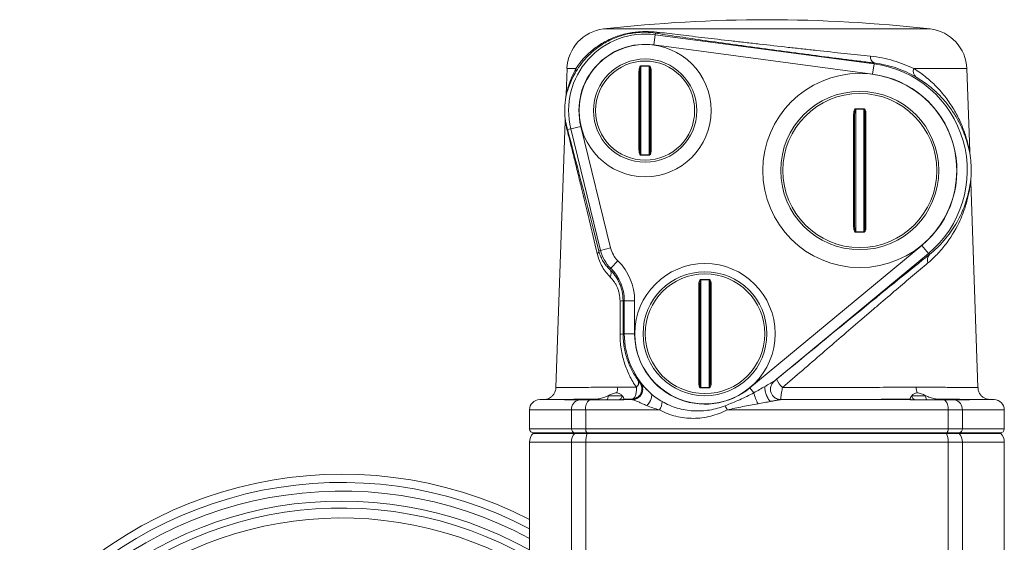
# Model space of a CAD drawing. Header units: millimetres. Extents: x 9 to 1131, y -444 to 1084.
# Tile 26 of 26: x 855 to 1094, y 958 to 1084. Entities that reach past the tile are written whole.
import ezdxf

# ---------------------------------------------------------------- set-up
doc = ezdxf.new("R2010")
doc.units = ezdxf.units.MM

msp = doc.modelspace()

# ---------------------------------------------------------------- linework, layer by layer
at = {"color": 8, "linetype": 'Continuous', "lineweight": 15}
for p, q in [((1075.91, 1081.95), (996.79, 1081.95)), ((990.07, 1072.36), (987.93, 1072.36)), ((1084.77, 1072.36), (1071.92, 1072.36)), ((981.31, 992.24), (987.67, 992.24)), ((1085.03, 992.24), (1091.39, 992.24)), ((989, 989.74), (978.85, 989.74)), ((1093.85, 989.74), (1083.7, 989.74)), ((978.85, 985.19), (989, 985.19)), ((1083.7, 985.19), (1093.85, 985.19)), ((979.73, 984.07), (989.79, 984.07)), ((1082.91, 984.07), (1092.97, 984.07)), ((978.85, 981.95), (989, 981.95)), ((1083.7, 981.95), (1093.85, 981.95))]:
    msp.add_line(p, q, dxfattribs=at)
at = {"color": 7, "linetype": 'Continuous', "lineweight": 15}
for p, q in [((1009.3, 1080.57), (1008.97, 1078.09)), ((1009.3, 1080.57), (1009.35, 1080.93)), ((1009.3, 1080.57), (1062.29, 1073.5)), ((1061.96, 1071.03), (1008.97, 1078.09)), ((1062.29, 1073.5), (1061.96, 1071.03)), ((1062.29, 1073.5), (1062.32, 1073.72)), ((987.93, 1072.36), (987.71, 1066.06)), ((1005.6, 1071.52), (1005.35, 1071.52)), ((1005.35, 1052.87), (1005.35, 1071.52)), ((1005.6, 1071.52), (1005.6, 1052.87)), ((1005.85, 1072.92), (1005.85, 1073.01)), ((1005.85, 1073.01), (1007.85, 1073.01)), ((1005.85, 1072.92), (1005.85, 1051.47)), ((1007.85, 1072.92), (1005.85, 1072.92)), ((1007.85, 1073.01), (1007.85, 1072.92)), ((1007.85, 1051.47), (1007.85, 1072.92)), ((1008.35, 1071.52), (1008.1, 1071.52)), ((1008.1, 1052.87), (1008.1, 1071.52)), ((1008.35, 1071.52), (1008.35, 1052.87)), ((1085.47, 1052.32), (1084.77, 1072.36)), ((1057.85, 1062.53), (1057.85, 1062.62)), ((1057.85, 1062.62), (1059.85, 1062.62)), ((1057.85, 1062.53), (1057.85, 1032.86)), ((1059.85, 1062.53), (1057.85, 1062.53)), ((1059.85, 1062.62), (1059.85, 1062.53)), ((1059.85, 1032.86), (1059.85, 1062.53)), ((987.48, 1059.67), (985.23, 995.15)), ((1057.6, 1061.28), (1057.35, 1061.28)), ((1057.35, 1034.11), (1057.35, 1061.28)), ((1057.6, 1061.28), (1057.6, 1034.11)), ((1060.35, 1061.28), (1060.1, 1061.28)), ((1060.1, 1034.11), (1060.1, 1061.28)), ((1060.35, 1061.28), (1060.35, 1034.11)), ((988.84, 1057.79), (988.06, 1057.59)), ((988.84, 1057.79), (991.27, 1058.38)), ((996.05, 1028.35), (988.84, 1057.79)), ((991.27, 1058.38), (998.47, 1028.95)), ((1005.6, 1052.87), (1005.35, 1052.87)), ((1008.35, 1052.87), (1008.1, 1052.87)), ((1005.85, 1051.47), (1005.85, 1051.38)), ((1005.85, 1051.47), (1007.85, 1051.47)), ((1007.85, 1051.38), (1005.85, 1051.38)), ((1007.85, 1051.38), (1007.85, 1051.47)), ((1087.47, 995.15), (1085.73, 1044.93)), ((1057.6, 1034.11), (1057.35, 1034.11)), ((1057.85, 1032.86), (1057.85, 1032.76)), ((1057.85, 1032.86), (1059.85, 1032.86)), ((1059.85, 1032.76), (1057.85, 1032.76)), ((1059.85, 1032.76), (1059.85, 1032.86)), ((1060.35, 1034.11), (1060.1, 1034.11)), ((996.05, 1028.35), (995.62, 1028.25)), ((996.05, 1028.35), (998.47, 1028.95)), ((1032.22, 995.07), (1073.87, 1029.56)), ((1075.46, 1027.64), (1073.87, 1029.56)), ((1000.26, 1025.82), (998.51, 1024.03)), ((1075.46, 1027.64), (1038.06, 996.66)), ((1075.46, 1027.64), (1075.71, 1027.34)), ((998.51, 1024.03), (998.26, 1023.78)), ((1020.37, 1021.22), (1020.34, 995.17)), ((1020.37, 1021.33), (1020.37, 1021.22)), ((1020.37, 1021.33), (1022.37, 1021.33)), ((1022.37, 1021.22), (1020.37, 1021.22)), ((1022.34, 995.17), (1022.37, 1021.22)), ((1022.37, 1021.22), (1022.37, 1021.33)), ((1019.84, 996.26), (1019.87, 1020.13)), ((1019.87, 1020.13), (1020.12, 1020.13)), ((1020.12, 1020.13), (1020.09, 996.26)), ((1022.59, 996.25), (1022.62, 1020.13)), ((1022.62, 1020.13), (1022.87, 1020.13)), ((1022.87, 1020.13), (1022.84, 996.25)), ((1001.5, 1016.19), (1001.51, 1008.19)), ((1001.81, 1016.19), (1001.5, 1016.19)), ((1004.31, 1016.19), (1001.81, 1016.19)), ((1001.81, 1008.19), (1001.81, 1016.19)), ((1004.31, 1016.19), (1004.31, 1008.19)), ((1001.81, 1008.19), (1001.51, 1008.19)), ((1004.31, 1008.19), (1001.81, 1008.19)), ((1019.84, 996.26), (1020.09, 996.26)), ((1020.34, 995.06), (1020.34, 995.17)), ((1020.34, 995.17), (1022.34, 995.17)), ((1022.34, 995.06), (1020.34, 995.06)), ((1022.34, 995.17), (1022.34, 995.06)), ((1022.59, 996.25), (1022.84, 996.25)), ((1032.22, 995.07), (1033.19, 993.9)), ((982.33, 992.25), (981.31, 992.24)), ((987.33, 992.19), (990.83, 992.19)), ((987.67, 992.24), (994.86, 992.35)), ((990.83, 992.19), (993.34, 992.19)), ((993.34, 992.19), (1001.42, 992.19)), ((997.91, 993.19), (1001.27, 993.19)), ((1001.69, 992.35), (1001.69, 992.24)), ((1001.69, 992.24), (1003.79, 992.24)), ((1039.65, 992.24), (1071.01, 992.24)), ((1071.01, 992.24), (1071.01, 992.35)), ((1071.28, 992.19), (1079.36, 992.19)), ((1071.43, 993.19), (1074.79, 993.19)), ((1079.36, 992.19), (1081.87, 992.19)), ((1081.87, 992.19), (1085.38, 992.19)), ((1091.39, 992.24), (1090.37, 992.25)), ((978.85, 989.74), (978.85, 985.19)), ((992.45, 989.74), (989, 989.74)), ((989, 985.19), (989, 989.74)), ((992.45, 989.74), (992.45, 985.19)), ((1010.37, 989.74), (992.45, 989.74)), ((1080.25, 989.74), (1026.75, 989.74)), ((1080.25, 985.19), (1080.25, 989.74)), ((1083.7, 989.74), (1080.25, 989.74)), ((1083.7, 989.74), (1083.7, 985.19)), ((1093.85, 985.19), (1093.85, 989.74)), ((989, 985.19), (992.45, 985.19)), ((992.45, 985.19), (1080.25, 985.19)), ((1080.25, 985.19), (1083.7, 985.19)), ((979.85, 984.19), (979.73, 984.07)), ((979.85, 984.19), (989.9, 984.19)), ((989.9, 984.19), (989.79, 984.07)), ((989.79, 984.07), (992.84, 984.07)), ((989.9, 984.19), (992.89, 984.19)), ((992.89, 984.19), (992.84, 984.07)), ((992.84, 984.07), (1079.87, 984.07)), ((992.89, 984.19), (1079.81, 984.19)), ((1079.81, 984.19), (1079.87, 984.07)), ((1079.81, 984.19), (1082.8, 984.19)), ((1079.87, 984.07), (1082.91, 984.07)), ((1082.8, 984.19), (1082.91, 984.07)), ((1082.8, 984.19), (1092.85, 984.19)), ((1092.97, 984.07), (1092.85, 984.19)), ((978.85, 981.95), (978.85, 937.63)), ((989, 981.95), (989, 928.89)), ((989, 981.95), (992.45, 981.95)), ((992.45, 981.95), (992.45, 920.37)), ((992.45, 981.95), (1080.25, 981.95)), ((1080.25, 981.95), (1080.25, 920.73)), ((1080.25, 981.95), (1083.7, 981.95)), ((1083.7, 981.95), (1083.7, 926.93)), ((1093.85, 937.69), (1093.85, 981.95))]:
    msp.add_line(p, q, dxfattribs=at)
at = {"color": 7, "linetype": 'Continuous', "lineweight": 15, "flags": 128}
for points in [[(1000.77, 1008.11), (1000.77, 1013.1), (1000.77, 1016.11)], [(995.69, 992.43), (995.68, 992.38), (995.66, 992.33), (995.65, 992.29), (995.63, 992.26), (995.61, 992.23), (995.59, 992.21), (995.57, 992.2), (995.55, 992.19)], [(997.91, 993.19), (997.9, 993), (997.88, 992.81), (997.85, 992.64), (997.8, 992.49), (997.75, 992.36), (997.68, 992.27), (997.61, 992.21), (997.54, 992.19)], [(1007.23, 990.79), (1007.58, 991.18), (1007.9, 991.6), (1008.15, 992.03), (1008.33, 992.45), (1008.43, 992.85), (1008.45, 993.2), (1008.39, 993.49), (1008.24, 993.7)], [(1074.79, 993.19), (1074.8, 993), (1074.82, 992.81), (1074.85, 992.64), (1074.9, 992.49), (1074.96, 992.36), (1075.02, 992.27), (1075.09, 992.21), (1075.16, 992.19)], [(1077.01, 992.43), (1077.02, 992.38), (1077.04, 992.33), (1077.06, 992.29), (1077.07, 992.26), (1077.09, 992.23), (1077.11, 992.21), (1077.13, 992.2), (1077.15, 992.19)], [(1077.84, 992.35), (1079.06, 992.33), (1085.03, 992.24)], [(992.89, 984.19), (992.8, 984.21), (992.72, 984.27), (992.64, 984.36), (992.58, 984.49), (992.52, 984.64), (992.48, 984.81), (992.46, 985), (992.45, 985.19)], [(1079.81, 984.19), (1079.9, 984.21), (1079.98, 984.27), (1080.06, 984.36), (1080.12, 984.49), (1080.18, 984.64), (1080.22, 984.81), (1080.24, 985), (1080.25, 985.19)]]:
    msp.add_lwpolyline(points, dxfattribs=at)
at = {"color": 7, "linetype": 'Continuous', "lineweight": 15}
for centre, radius in [((1006.85, 1062.19), 16), ((1006.85, 1062.19), 12.5), ((1006.85, 1062.19), 12), ((1058.85, 1047.69), 23.5), ((1058.85, 1047.69), 19.15), ((1058.85, 1047.69), 18.65), ((1021.35, 1008.19), 17), ((1021.35, 1008.19), 15), ((1021.35, 1008.19), 14.5)]:
    msp.add_circle(centre, radius, dxfattribs=at)
for centre, radius, start, end in [((1036.35, 734.19), 350, 83.5102, 96.4898), ((997.92, 1072.01), 10, 96.4898, 178), ((1006.85, 1062.19), 18.54, 82.405, 193.75), ((1009.52, 1082.52), 1.6, 263.9051, 299.5822), ((1074.78, 1072.01), 10, 2, 83.5102), ((1006.85, 1062.19), 16.04, 82.405, 193.75), ((1063.05, 1075.19), 1.64, 174.0493, 243.6188), ((1058.85, 1047.69), 26.04, 309.6338, 82.405), ((988.25, 1072.11), 1.84, 332.9639, 7.9117), ((1058.85, 1047.69), 23.54, 309.6338, 82.405), ((1073.64, 1071.72), 1.84, 159.5907, 230.181), ((986.18, 1057.16), 1.93, 352.7192, 13.103), ((994.83, 1028.24), 0.792, 301.9065, 0.648), ((1004.83, 1030.5), 9.04, 193.75, 225.6739), ((1004.83, 1030.5), 6.54, 193.75, 225.6739), ((990.85, 1016.19), 13.46, 0, 45.6739), ((1077.04, 1026.07), 1.84, 136.3147, 203.8396), ((996.91, 1022.73), 1.71, 330.9753, 37.7309), ((990.85, 1016.19), 10.96, 0, 45.6739), ((1000.85, 1018.55), 2.45, 268.0721, 285.4626), ((1000.85, 1010.61), 2.51, 268.0761, 285.2857), ((1021.35, 1008.19), 19.54, 180, 227.8661), ((1021.35, 1008.19), 17.04, 180, 309.6338), ((1046.04, 1000.8), 8.19, 206.3949, 223.6552), ((1003.55, 994.84), 2.5, 270.4069, 36.833), ((1003.82, 996.38), 1.46, 308.6074, 15.6276), ((981.35, 989.74), 2.5, 91, 180), ((991.45, 989.83), 2.44, 104.4965, 182.1348), ((995.22, 990.12), 2.8, 132.1728, 187.824), ((994.14, 992.33), 0.716, 348.7194, 1.5595), ((1000.3, 993.16), 0.967, 272.1787, 2.0244), ((1001.15, 993.19), 0.999, 270.0006, 302.8146), ((1003.77, 994.74), 2.5, 270.3755, 319.3177), ((1042.41, 995.87), 9.43, 192.0479, 209.4372), ((1071.55, 993.19), 0.999, 237.1854, 269.9994), ((1072.4, 993.16), 0.967, 177.9756, 267.8213), ((1078.56, 992.33), 0.716, 178.4405, 191.2806), ((1077.48, 990.12), 2.8, 352.176, 47.8272), ((1081.26, 989.83), 2.44, 357.8652, 75.5035), ((1091.35, 989.74), 2.5, 360, 89), ((1006.39, 992.07), 4.61, 329.5902, 356.1053), ((1002.52, 977.93), 26.95, 25.986, 28.4312), ((979.85, 985.19), 1, 180, 270), ((989.96, 985.14), 0.953, 177.1028, 266.7752), ((1082.75, 985.14), 0.953, 273.2248, 2.8972), ((1092.85, 985.19), 1, 270, 360), ((981.85, 981.95), 3, 135, 180), ((992.18, 981.98), 3.18, 138.7228, 180.4505), ((997.9, 982.06), 5.45, 158.2871, 181.1), ((1074.8, 982.06), 5.45, 358.9, 21.7129), ((1080.52, 981.98), 3.18, 359.5495, 41.2772), ((1090.85, 981.95), 3, 0, 45), ((933.35, 874.19), 100, 62.9351, 141.2542), ((933.35, 874.19), 98, 62.336, 140.2907)]:
    msp.add_arc(centre, radius, start, end, dxfattribs=at)
at = {"color": 8, "linetype": 'Continuous', "lineweight": 15}
for centre, radius, start, end in [((1003.77, 994.74), 2.5, 319.303, 37.392), ((1001.05, 993.16), 0.966, 277.4073, 311.4617), ((1071.65, 993.16), 0.966, 228.5383, 262.571), ((933.35, 874.19), 95.92, 61.6822, 139.2693), ((933.35, 874.19), 93.5, 60.8818, 138.0198), ((933.35, 874.19), 91.82, 60.2939, 137.0273), ((933.35, 874.19), 89.4, 59.407, 135.6137)]:
    msp.add_arc(centre, radius, start, end, dxfattribs=at)
at = {"color": 7, "linetype": 'Continuous', "lineweight": 15}
for centre, major_axis, ratio, start_param, end_param in [((1047.33, 814.7), (-59.93, 245.01), 0.004105, 5.769846, 6.150794), ((1033.2, 991.39), (53.82, 44.59), 0.013436, 0.649157, 1.457148)]:
    msp.add_ellipse(centre, major_axis=major_axis, ratio=ratio, start_param=start_param, end_param=end_param, dxfattribs=at)
for points, knots in [([(1009.35, 1080.93), (1008.59, 1081.05), (1007.82, 1081.12), (1006.77, 1081.15), (1006.56, 1081.15), (1006.11, 1081.15), (1005.89, 1081.14), (1005.2, 1081.11), (1004.72, 1081.07), (1003.72, 1080.94), (1003.2, 1080.86), (1002.14, 1080.63), (1001.59, 1080.49), (1000.51, 1080.15), (999.97, 1079.96), (998.91, 1079.52), (998.4, 1079.28), (997.39, 1078.76), (996.91, 1078.48), (995.96, 1077.88), (995.51, 1077.56), (994.23, 1076.58), (993.48, 1075.89), (992.48, 1074.84), (992.16, 1074.49), (991.59, 1073.8), (991.33, 1073.46), (990.61, 1072.46), (990.21, 1071.84), (989.89, 1071.27)], [0, 0, 0, 0, 0.125, 0.125, 0.15625, 0.15625, 0.1875, 0.1875, 0.25, 0.25, 0.3125, 0.3125, 0.375, 0.375, 0.4375, 0.4375, 0.5, 0.5, 0.5625, 0.5625, 0.625, 0.625, 0.75, 0.75, 0.8125, 0.8125, 0.875, 0.875, 1, 1, 1, 1]), ([(990.07, 1072.36), (990.43, 1072.9), (990.87, 1073.5), (991.65, 1074.44), (991.94, 1074.77), (992.56, 1075.43), (992.89, 1075.76), (993.95, 1076.74), (994.75, 1077.37), (996.08, 1078.26), (996.55, 1078.55), (997.51, 1079.08), (998.01, 1079.33), (999.54, 1080.01), (1000.61, 1080.38), (1002.22, 1080.8), (1002.76, 1080.91), (1003.81, 1081.09), (1004.33, 1081.16), (1005.34, 1081.26), (1005.83, 1081.29), (1006.78, 1081.33), (1007.24, 1081.33), (1008.6, 1081.3), (1009.46, 1081.23), (1010.31, 1081.13)], [0, 0, 0, 0, 0.125, 0.125, 0.1875, 0.1875, 0.25, 0.25, 0.375, 0.375, 0.4375, 0.4375, 0.5, 0.5, 0.625, 0.625, 0.6875, 0.6875, 0.75, 0.75, 0.8125, 0.8125, 0.875, 0.875, 1, 1, 1, 1]), ([(1062.32, 1073.72), (1061.26, 1073.85), (1060.17, 1073.98), (1057.95, 1074.26), (1056.83, 1074.4), (1053.41, 1074.84), (1051.09, 1075.13), (1047.54, 1075.6), (1046.34, 1075.75), (1044.53, 1075.99), (1043.92, 1076.07), (1042.71, 1076.23), (1042.1, 1076.31), (1039.08, 1076.71), (1036.68, 1077.04), (1033.09, 1077.52), (1031.9, 1077.69), (1029.53, 1078.01), (1028.36, 1078.17), (1024.92, 1078.65), (1022.7, 1078.96), (1019.5, 1079.42), (1018.45, 1079.57), (1016.43, 1079.87), (1015.46, 1080.01), (1012.64, 1080.42), (1010.91, 1080.68), (1009.35, 1080.93)], [0, 0, 0, 0, 0.0625, 0.0625, 0.125, 0.125, 0.25, 0.25, 0.3125, 0.3125, 0.34375, 0.34375, 0.375, 0.375, 0.5, 0.5, 0.5625, 0.5625, 0.625, 0.625, 0.75, 0.75, 0.8125, 0.8125, 0.875, 0.875, 1, 1, 1, 1]), ([(1010.31, 1081.13), (1011.88, 1080.93), (1013.59, 1080.73), (1016.35, 1080.4), (1017.3, 1080.29), (1019.27, 1080.05), (1020.3, 1079.93), (1023.4, 1079.57), (1025.55, 1079.32), (1028.87, 1078.94), (1030, 1078.81), (1032.28, 1078.55), (1033.43, 1078.42), (1036.87, 1078.03), (1039.18, 1077.77), (1042.08, 1077.44), (1042.66, 1077.38), (1043.82, 1077.25), (1044.4, 1077.19), (1046.14, 1077), (1047.29, 1076.87), (1050.69, 1076.5), (1052.91, 1076.26), (1056.17, 1075.91), (1057.25, 1075.8), (1059.36, 1075.57), (1060.4, 1075.46), (1061.42, 1075.36)], [0, 0, 0, 0, 0.125, 0.125, 0.1875, 0.1875, 0.25, 0.25, 0.375, 0.375, 0.4375, 0.4375, 0.5, 0.5, 0.625, 0.625, 0.65625, 0.65625, 0.6875, 0.6875, 0.75, 0.75, 0.875, 0.875, 0.9375, 0.9375, 1, 1, 1, 1]), ([(1061.42, 1075.36), (1063.38, 1075.15), (1065.26, 1074.78), (1067.9, 1074), (1068.75, 1073.71), (1070.39, 1073.07), (1071.18, 1072.73), (1071.92, 1072.36)], [0, 0, 0, 0, 0.5, 0.5, 0.75, 0.75, 1, 1, 1, 1]), ([(1072.47, 1070.31), (1071.77, 1070.71), (1071.02, 1071.1), (1069.45, 1071.83), (1068.63, 1072.16), (1066.08, 1073.04), (1064.25, 1073.48), (1062.32, 1073.72)], [0, 0, 0, 0, 0.25, 0.25, 0.5, 0.5, 1, 1, 1, 1]), ([(989.89, 1071.27), (989.57, 1070.71), (989.28, 1070.15), (988.77, 1069.03), (988.55, 1068.47), (988.27, 1067.67), (988.19, 1067.4), (988.03, 1066.9), (987.97, 1066.67), (987.85, 1066.24), (987.8, 1066.04), (987.72, 1065.76), (987.69, 1065.67), (987.68, 1065.66)], [0, 0, 0, 0, 0.25, 0.25, 0.5, 0.5, 0.625, 0.625, 0.75, 0.75, 0.875, 0.875, 1, 1, 1, 1]), ([(987.71, 1066.06), (987.71, 1066.02), (987.71, 1066), (987.72, 1066.02), (987.74, 1066.05), (987.78, 1066.22), (987.83, 1066.41), (987.95, 1066.89), (988.02, 1067.16), (988.18, 1067.75), (988.27, 1068.06), (988.58, 1069.01), (988.82, 1069.68), (989.39, 1071.02), (989.71, 1071.69), (990.07, 1072.36)], [0, 0, 0, 0, 0.0625, 0.0625, 0.125, 0.125, 0.25, 0.25, 0.375, 0.375, 0.5, 0.5, 0.75, 0.75, 1, 1, 1, 1]), ([(1005.85, 1073.01), (1005.78, 1073.01), (1005.72, 1072.97), (1005.62, 1072.86), (1005.59, 1072.8), (1005.5, 1072.61), (1005.46, 1072.48), (1005.37, 1072.07), (1005.35, 1071.8), (1005.35, 1071.52)], [0, 0, 0, 0, 0.125, 0.125, 0.25, 0.25, 0.5, 0.5, 1, 1, 1, 1]), ([(1005.6, 1071.52), (1005.6, 1071.76), (1005.61, 1072.01), (1005.65, 1072.37), (1005.66, 1072.49), (1005.7, 1072.67), (1005.72, 1072.73), (1005.75, 1072.81), (1005.76, 1072.84), (1005.79, 1072.88), (1005.8, 1072.89), (1005.82, 1072.91), (1005.84, 1072.92), (1005.85, 1072.92)], [0, 0, 0, 0, 0.5, 0.5, 0.75, 0.75, 0.875, 0.875, 0.9375, 0.9375, 0.96875, 0.96875, 1, 1, 1, 1]), ([(1008.35, 1071.52), (1008.35, 1071.8), (1008.33, 1072.07), (1008.24, 1072.48), (1008.21, 1072.61), (1008.12, 1072.8), (1008.08, 1072.86), (1007.99, 1072.97), (1007.92, 1073.01), (1007.85, 1073.01)], [0, 0, 0, 0, 0.5, 0.5, 0.75, 0.75, 0.875, 0.875, 1, 1, 1, 1]), ([(1007.85, 1072.92), (1007.87, 1072.92), (1007.88, 1072.91), (1007.9, 1072.89), (1007.91, 1072.88), (1007.94, 1072.84), (1007.95, 1072.81), (1007.98, 1072.73), (1008, 1072.67), (1008.04, 1072.49), (1008.06, 1072.37), (1008.09, 1072.01), (1008.1, 1071.76), (1008.1, 1071.52)], [0, 0, 0, 0, 0.03125, 0.03125, 0.0625, 0.0625, 0.125, 0.125, 0.25, 0.25, 0.5, 0.5, 1, 1, 1, 1]), ([(1071.92, 1072.36), (1073.04, 1071.68), (1074.07, 1070.94), (1075.99, 1069.38), (1076.87, 1068.55), (1078.51, 1066.83), (1079.26, 1065.93), (1080.29, 1064.54), (1080.62, 1064.06), (1081.24, 1063.11), (1081.54, 1062.63), (1082.38, 1061.18), (1082.87, 1060.2), (1083.73, 1058.23), (1084.11, 1057.24), (1084.57, 1055.78), (1084.72, 1055.3), (1084.91, 1054.61), (1084.96, 1054.38), (1085.08, 1053.94), (1085.13, 1053.72), (1085.22, 1053.31), (1085.26, 1053.12), (1085.34, 1052.78), (1085.37, 1052.63), (1085.42, 1052.39), (1085.45, 1052.31), (1085.46, 1052.26), (1085.47, 1052.25), (1085.47, 1052.27), (1085.48, 1052.29), (1085.47, 1052.32)], [0, 0, 0, 0, 0.125, 0.125, 0.25, 0.25, 0.375, 0.375, 0.4375, 0.4375, 0.5, 0.5, 0.625, 0.625, 0.75, 0.75, 0.8125, 0.8125, 0.84375, 0.84375, 0.875, 0.875, 0.90625, 0.90625, 0.9375, 0.9375, 0.96875, 0.96875, 0.984375, 0.984375, 1, 1, 1, 1]), ([(1085.5, 1051.96), (1085.5, 1051.94), (1085.49, 1051.95), (1085.46, 1052.06), (1085.43, 1052.15), (1085.35, 1052.51), (1085.27, 1052.85), (1085.09, 1053.59), (1084.98, 1053.99), (1084.74, 1054.83), (1084.6, 1055.27), (1084.15, 1056.58), (1083.79, 1057.48), (1082.96, 1059.26), (1082.49, 1060.15), (1081.69, 1061.47), (1081.4, 1061.9), (1080.81, 1062.77), (1080.49, 1063.2), (1079.5, 1064.46), (1078.78, 1065.27), (1077.22, 1066.84), (1076.37, 1067.59), (1074.53, 1069.02), (1073.54, 1069.69), (1072.47, 1070.31)], [0, 0, 0, 0, 0.03125, 0.03125, 0.0625, 0.0625, 0.125, 0.125, 0.1875, 0.1875, 0.25, 0.25, 0.375, 0.375, 0.5, 0.5, 0.5625, 0.5625, 0.625, 0.625, 0.75, 0.75, 0.875, 0.875, 1, 1, 1, 1]), ([(987.67, 1065.66), (987.64, 1065.45), (987.6, 1065.23), (987.54, 1064.77), (987.51, 1064.54), (987.43, 1063.83), (987.4, 1063.35), (987.36, 1062.39), (987.37, 1061.92), (987.39, 1061.21), (987.4, 1060.97), (987.44, 1060.51), (987.46, 1060.28), (987.48, 1060.07)], [0, 0, 0, 0, 0.125, 0.125, 0.25, 0.25, 0.5, 0.5, 0.75, 0.75, 0.875, 0.875, 1, 1, 1, 1]), ([(1057.85, 1062.62), (1057.79, 1062.62), (1057.73, 1062.59), (1057.63, 1062.5), (1057.6, 1062.45), (1057.5, 1062.28), (1057.46, 1062.16), (1057.37, 1061.79), (1057.35, 1061.53), (1057.35, 1061.28)], [0, 0, 0, 0, 0.125, 0.125, 0.25, 0.25, 0.5, 0.5, 1, 1, 1, 1]), ([(1057.6, 1061.28), (1057.6, 1061.5), (1057.61, 1061.71), (1057.65, 1062.04), (1057.67, 1062.15), (1057.71, 1062.31), (1057.72, 1062.36), (1057.75, 1062.43), (1057.77, 1062.46), (1057.8, 1062.5), (1057.82, 1062.53), (1057.85, 1062.53)], [0, 0, 0, 0, 0.5, 0.5, 0.75, 0.75, 0.875, 0.875, 0.9375, 0.9375, 1, 1, 1, 1]), ([(1060.35, 1061.28), (1060.35, 1061.53), (1060.33, 1061.78), (1060.24, 1062.15), (1060.2, 1062.28), (1060.11, 1062.45), (1060.07, 1062.5), (1059.98, 1062.59), (1059.92, 1062.62), (1059.85, 1062.62)], [0, 0, 0, 0, 0.5, 0.5, 0.75, 0.75, 0.875, 0.875, 1, 1, 1, 1]), ([(1059.85, 1062.53), (1059.88, 1062.53), (1059.9, 1062.5), (1059.94, 1062.46), (1059.95, 1062.44), (1059.98, 1062.36), (1060, 1062.31), (1060.04, 1062.15), (1060.05, 1062.04), (1060.09, 1061.71), (1060.1, 1061.5), (1060.1, 1061.28)], [0, 0, 0, 0, 0.0625, 0.0625, 0.125, 0.125, 0.25, 0.25, 0.5, 0.5, 1, 1, 1, 1]), ([(987.48, 1060.07), (987.48, 1060.09), (987.49, 1060.08), (987.51, 1060.01), (987.52, 1059.96), (987.56, 1059.75), (987.6, 1059.54), (987.7, 1059.05), (987.76, 1058.78), (987.89, 1058.21), (987.97, 1057.9), (988.06, 1057.59)], [0, 0, 0, 0, 0.125, 0.125, 0.25, 0.25, 0.5, 0.5, 0.75, 0.75, 1, 1, 1, 1]), ([(988.09, 1056.91), (988, 1057.28), (987.91, 1057.64), (987.76, 1058.32), (987.7, 1058.64), (987.63, 1059.06), (987.6, 1059.19), (987.56, 1059.42), (987.55, 1059.52), (987.52, 1059.66), (987.51, 1059.7), (987.49, 1059.73), (987.49, 1059.71), (987.48, 1059.67)], [0, 0, 0, 0, 0.25, 0.25, 0.5, 0.5, 0.625, 0.625, 0.75, 0.75, 0.875, 0.875, 1, 1, 1, 1]), ([(995.24, 1027.57), (994.58, 1030.35), (993.92, 1033.11), (992.62, 1038.51), (991.98, 1041.15), (991.05, 1044.99), (990.75, 1046.24), (990.15, 1048.7), (989.86, 1049.9), (989.29, 1052.17), (989.03, 1053.25), (988.53, 1055.23), (988.29, 1056.14), (988.09, 1056.91)], [0, 0, 0, 0, 0.25, 0.25, 0.5, 0.5, 0.625, 0.625, 0.75, 0.75, 0.875, 0.875, 1, 1, 1, 1]), ([(1005.35, 1052.87), (1005.35, 1052.59), (1005.37, 1052.31), (1005.46, 1051.91), (1005.5, 1051.77), (1005.59, 1051.58), (1005.62, 1051.52), (1005.72, 1051.42), (1005.78, 1051.38), (1005.85, 1051.38)], [0, 0, 0, 0, 0.5, 0.5, 0.75, 0.75, 0.875, 0.875, 1, 1, 1, 1]), ([(1005.85, 1051.47), (1005.84, 1051.47), (1005.82, 1051.47), (1005.8, 1051.49), (1005.79, 1051.51), (1005.76, 1051.55), (1005.75, 1051.57), (1005.72, 1051.66), (1005.7, 1051.72), (1005.66, 1051.9), (1005.65, 1052.02), (1005.61, 1052.38), (1005.6, 1052.62), (1005.6, 1052.87)], [0, 0, 0, 0, 0.03125, 0.03125, 0.0625, 0.0625, 0.125, 0.125, 0.25, 0.25, 0.5, 0.5, 1, 1, 1, 1]), ([(1007.85, 1051.38), (1007.92, 1051.38), (1007.98, 1051.42), (1008.08, 1051.52), (1008.11, 1051.58), (1008.21, 1051.77), (1008.24, 1051.91), (1008.33, 1052.31), (1008.35, 1052.59), (1008.35, 1052.87)], [0, 0, 0, 0, 0.125, 0.125, 0.25, 0.25, 0.5, 0.5, 1, 1, 1, 1]), ([(1008.1, 1052.87), (1008.1, 1052.62), (1008.09, 1052.38), (1008.06, 1052.02), (1008.04, 1051.9), (1008, 1051.72), (1007.98, 1051.66), (1007.95, 1051.57), (1007.94, 1051.54), (1007.91, 1051.51), (1007.9, 1051.49), (1007.88, 1051.47), (1007.87, 1051.47), (1007.85, 1051.47)], [0, 0, 0, 0, 0.5, 0.5, 0.75, 0.75, 0.875, 0.875, 0.9375, 0.9375, 0.96875, 0.96875, 1, 1, 1, 1]), ([(1085.74, 1045.3), (1085.75, 1045.42), (1085.76, 1045.55), (1085.77, 1045.82), (1085.78, 1045.95), (1085.81, 1046.37), (1085.82, 1046.65), (1085.84, 1047.49), (1085.84, 1048.06), (1085.8, 1049.2), (1085.76, 1049.77), (1085.68, 1050.61), (1085.65, 1050.89), (1085.6, 1051.31), (1085.58, 1051.44), (1085.54, 1051.71), (1085.52, 1051.84), (1085.5, 1051.96)], [0, 0, 0, 0, 0.0625, 0.0625, 0.125, 0.125, 0.25, 0.25, 0.5, 0.5, 0.75, 0.75, 0.875, 0.875, 0.9375, 0.9375, 1, 1, 1, 1]), ([(1085.73, 1044.93), (1085.73, 1044.99), (1085.72, 1045.01), (1085.7, 1044.96), (1085.69, 1044.89), (1085.66, 1044.68), (1085.64, 1044.54), (1085.59, 1044.23), (1085.57, 1044.05), (1085.48, 1043.49), (1085.41, 1043.08), (1085.25, 1042.21), (1085.15, 1041.76), (1084.94, 1040.84), (1084.82, 1040.38), (1084.55, 1039.44), (1084.41, 1038.96), (1083.93, 1037.55), (1083.56, 1036.61), (1082.31, 1033.82), (1081.26, 1032), (1079.33, 1029.39), (1078.63, 1028.54), (1077.48, 1027.3), (1077.07, 1026.89), (1076.24, 1026.1), (1075.81, 1025.71), (1075.36, 1025.33)], [0, 0, 0, 0, 0.03125, 0.03125, 0.0625, 0.0625, 0.09375, 0.09375, 0.125, 0.125, 0.1875, 0.1875, 0.25, 0.25, 0.3125, 0.3125, 0.375, 0.375, 0.5, 0.5, 0.75, 0.75, 0.875, 0.875, 0.9375, 0.9375, 1, 1, 1, 1]), ([(1075.71, 1027.34), (1076.35, 1027.88), (1078.32, 1029.55), (1080.96, 1032.71), (1083.34, 1036.76), (1084.66, 1040.26), (1085.34, 1043.06), (1085.61, 1044.67), (1085.67, 1045.02), (1085.69, 1045.11)], [0, 0, 0, 0, 0.101444, 0.311634, 0.52269, 0.73323, 0.846528, 0.959287, 1, 1, 1, 1]), ([(1057.35, 1034.11), (1057.35, 1033.85), (1057.37, 1033.6), (1057.46, 1033.23), (1057.5, 1033.11), (1057.6, 1032.94), (1057.63, 1032.89), (1057.73, 1032.8), (1057.79, 1032.76), (1057.85, 1032.76)], [0, 0, 0, 0, 0.5, 0.5, 0.75, 0.75, 0.875, 0.875, 1, 1, 1, 1]), ([(1057.85, 1032.86), (1057.82, 1032.86), (1057.8, 1032.88), (1057.77, 1032.93), (1057.75, 1032.95), (1057.72, 1033.03), (1057.71, 1033.08), (1057.67, 1033.24), (1057.65, 1033.35), (1057.61, 1033.67), (1057.6, 1033.89), (1057.6, 1034.11)], [0, 0, 0, 0, 0.0625, 0.0625, 0.125, 0.125, 0.25, 0.25, 0.5, 0.5, 1, 1, 1, 1]), ([(1059.85, 1032.76), (1059.92, 1032.76), (1059.98, 1032.8), (1060.07, 1032.89), (1060.11, 1032.94), (1060.2, 1033.11), (1060.24, 1033.23), (1060.33, 1033.6), (1060.35, 1033.85), (1060.35, 1034.11)], [0, 0, 0, 0, 0.125, 0.125, 0.25, 0.25, 0.5, 0.5, 1, 1, 1, 1]), ([(1060.1, 1034.11), (1060.1, 1033.89), (1060.09, 1033.67), (1060.05, 1033.35), (1060.04, 1033.24), (1060, 1033.08), (1059.98, 1033.03), (1059.95, 1032.95), (1059.94, 1032.93), (1059.9, 1032.88), (1059.88, 1032.86), (1059.85, 1032.86)], [0, 0, 0, 0, 0.5, 0.5, 0.75, 0.75, 0.875, 0.875, 0.9375, 0.9375, 1, 1, 1, 1]), ([(995.62, 1028.25), (995.75, 1027.74), (995.91, 1027.27), (996.29, 1026.41), (996.5, 1026.02), (996.95, 1025.29), (997.19, 1024.96), (997.7, 1024.34), (997.97, 1024.05), (998.26, 1023.78)], [0, 0, 0, 0, 0.25, 0.25, 0.5, 0.5, 0.75, 0.75, 1, 1, 1, 1]), ([(998.4, 1021.9), (998.04, 1022.26), (997.71, 1022.64), (997.08, 1023.45), (996.79, 1023.89), (996.25, 1024.82), (996.01, 1025.32), (995.57, 1026.39), (995.39, 1026.96), (995.24, 1027.57)], [0, 0, 0, 0, 0.25, 0.25, 0.5, 0.5, 0.75, 0.75, 1, 1, 1, 1]), ([(998.26, 1023.78), (998.72, 1023.34), (999.15, 1022.85), (999.73, 1022.04), (999.92, 1021.75), (1000.27, 1021.15), (1000.43, 1020.83), (1000.72, 1020.18), (1000.85, 1019.85), (1001.08, 1019.15), (1001.18, 1018.79), (1001.42, 1017.7), (1001.5, 1016.96), (1001.5, 1016.19)], [0, 0, 0, 0, 0.25, 0.25, 0.375, 0.375, 0.5, 0.5, 0.625, 0.625, 0.75, 0.75, 1, 1, 1, 1]), ([(1075.36, 1025.33), (1074.77, 1024.84), (1074.16, 1024.33), (1072.92, 1023.28), (1072.29, 1022.75), (1070.35, 1021.11), (1069.02, 1019.98), (1066.27, 1017.64), (1064.86, 1016.44), (1062.69, 1014.58), (1061.96, 1013.96), (1060.47, 1012.69), (1059.72, 1012.04), (1055.93, 1008.8), (1052.84, 1006.14), (1046.56, 1000.72), (1043.36, 997.96), (1040.12, 995.15)], [0, 0, 0, 0, 0.0625, 0.0625, 0.125, 0.125, 0.25, 0.25, 0.375, 0.375, 0.4375, 0.4375, 0.5, 0.5, 0.75, 0.75, 1, 1, 1, 1]), ([(1000.77, 1016.11), (1000.77, 1016.71), (1000.71, 1017.29), (1000.52, 1018.14), (1000.45, 1018.42), (1000.28, 1018.95), (1000.18, 1019.21), (999.96, 1019.7), (999.84, 1019.94), (999.59, 1020.4), (999.45, 1020.61), (999.03, 1021.22), (998.72, 1021.58), (998.4, 1021.9)], [0, 0, 0, 0, 0.25, 0.25, 0.375, 0.375, 0.5, 0.5, 0.625, 0.625, 0.75, 0.75, 1, 1, 1, 1]), ([(1020.37, 1021.33), (1020.31, 1021.33), (1020.25, 1021.3), (1020.16, 1021.23), (1020.12, 1021.18), (1020.03, 1021.04), (1019.99, 1020.93), (1019.89, 1020.59), (1019.87, 1020.36), (1019.87, 1020.13)], [0, 0, 0, 0, 0.125, 0.125, 0.25, 0.25, 0.5, 0.5, 1, 1, 1, 1]), ([(1020.12, 1020.13), (1020.12, 1020.32), (1020.13, 1020.52), (1020.17, 1020.8), (1020.18, 1020.9), (1020.22, 1021.04), (1020.24, 1021.08), (1020.27, 1021.15), (1020.29, 1021.17), (1020.32, 1021.2), (1020.34, 1021.22), (1020.37, 1021.22)], [0, 0, 0, 0, 0.5, 0.5, 0.75, 0.75, 0.875, 0.875, 0.9375, 0.9375, 1, 1, 1, 1]), ([(1022.87, 1020.13), (1022.87, 1020.36), (1022.84, 1020.59), (1022.75, 1020.93), (1022.71, 1021.03), (1022.61, 1021.18), (1022.57, 1021.23), (1022.48, 1021.3), (1022.43, 1021.33), (1022.37, 1021.33)], [0, 0, 0, 0, 0.5, 0.5, 0.75, 0.75, 0.875, 0.875, 1, 1, 1, 1]), ([(1022.37, 1021.22), (1022.39, 1021.22), (1022.41, 1021.2), (1022.45, 1021.17), (1022.46, 1021.14), (1022.49, 1021.08), (1022.51, 1021.03), (1022.55, 1020.9), (1022.57, 1020.8), (1022.61, 1020.51), (1022.62, 1020.32), (1022.62, 1020.13)], [0, 0, 0, 0, 0.0625, 0.0625, 0.125, 0.125, 0.25, 0.25, 0.5, 0.5, 1, 1, 1, 1]), ([(1004.73, 995.24), (1004.11, 996.13), (1003.56, 997.07), (1002.6, 999.04), (1002.18, 1000.08), (1001.49, 1002.27), (1001.22, 1003.39), (1000.95, 1005.12), (1000.88, 1005.71), (1000.79, 1006.9), (1000.77, 1007.5), (1000.77, 1008.11)], [0, 0, 0, 0, 0.25, 0.25, 0.5, 0.5, 0.75, 0.75, 0.875, 0.875, 1, 1, 1, 1]), ([(1001.51, 1008.19), (1001.51, 1007.64), (1001.54, 1007.1), (1001.63, 1006.02), (1001.7, 1005.49), (1001.96, 1003.93), (1002.21, 1002.93), (1002.87, 1000.99), (1003.26, 1000.08), (1004.16, 998.36), (1004.66, 997.54), (1005.22, 996.77)], [0, 0, 0, 0, 0.125, 0.125, 0.25, 0.25, 0.5, 0.5, 0.75, 0.75, 1, 1, 1, 1]), ([(1038.11, 996.68), (1038.11, 996.68), (1038.15, 996.7), (1038.23, 996.77), (1038.28, 996.81), (1038.39, 996.9), (1038.46, 996.95), (1038.58, 997.06), (1038.64, 997.11), (1038.71, 997.16)], [0, 0, 0, 0, 0.25, 0.25, 0.5, 0.5, 0.75, 0.75, 1, 1, 1, 1]), ([(985.2, 995.15), (985.2, 995), (985.21, 994.56), (984.95, 993.91), (984.54, 993.28), (984.06, 992.84), (983.58, 992.55), (983.14, 992.38), (982.85, 992.31), (982.7, 992.29), (982.68, 992.29)], [0, 0, 0, 0, 0.105868, 0.314879, 0.492613, 0.647674, 0.781789, 0.894306, 0.983227, 1, 1, 1, 1]), ([(999.94, 993.91), (1000.02, 994.11), (1000.08, 994.33), (1000.17, 994.79), (1000.2, 995.04), (1000.21, 995.27)], [0, 0, 0, 0, 0.5, 0.5, 1, 1, 1, 1]), ([(1003.57, 992.34), (1003.76, 992.35), (1003.94, 992.43), (1004.18, 992.65), (1004.25, 992.74), (1004.39, 992.95), (1004.45, 993.07), (1004.55, 993.33), (1004.6, 993.48), (1004.67, 993.79), (1004.7, 993.95), (1004.76, 994.47), (1004.76, 994.85), (1004.73, 995.24)], [0, 0, 0, 0, 0.25, 0.25, 0.375, 0.375, 0.5, 0.5, 0.625, 0.625, 0.75, 0.75, 1, 1, 1, 1]), ([(1005.22, 996.77), (1005.27, 996.71), (1005.31, 996.65), (1005.39, 996.55), (1005.42, 996.5), (1005.48, 996.43), (1005.5, 996.4), (1005.54, 996.36), (1005.55, 996.34), (1005.55, 996.34)], [0, 0, 0, 0, 0.25, 0.25, 0.5, 0.5, 0.75, 0.75, 1, 1, 1, 1]), ([(1005.76, 996.26), (1005.77, 996.25), (1005.79, 996.23), (1005.87, 996.15), (1005.92, 996.09), (1006.04, 995.95), (1006.11, 995.87), (1006.28, 995.67), (1006.38, 995.57), (1006.59, 995.33), (1006.71, 995.2), (1006.97, 994.93), (1007.1, 994.79), (1007.55, 994.34), (1007.88, 994.03), (1008.24, 993.7)], [0, 0, 0, 0, 0.125, 0.125, 0.25, 0.25, 0.375, 0.375, 0.5, 0.5, 0.625, 0.625, 0.75, 0.75, 1, 1, 1, 1]), ([(1019.84, 996.26), (1019.84, 996.03), (1019.86, 995.8), (1019.95, 995.46), (1020, 995.35), (1020.09, 995.2), (1020.13, 995.16), (1020.22, 995.09), (1020.28, 995.06), (1020.34, 995.06)], [0, 0, 0, 0, 0.5, 0.5, 0.75, 0.75, 0.875, 0.875, 1, 1, 1, 1]), ([(1020.34, 995.17), (1020.31, 995.17), (1020.29, 995.18), (1020.26, 995.22), (1020.24, 995.24), (1020.21, 995.31), (1020.19, 995.35), (1020.15, 995.49), (1020.14, 995.59), (1020.1, 995.87), (1020.09, 996.06), (1020.09, 996.26)], [0, 0, 0, 0, 0.0625, 0.0625, 0.125, 0.125, 0.25, 0.25, 0.5, 0.5, 1, 1, 1, 1]), ([(1022.59, 996.25), (1022.59, 996.06), (1022.58, 995.87), (1022.54, 995.58), (1022.52, 995.49), (1022.48, 995.35), (1022.46, 995.3), (1022.43, 995.24), (1022.42, 995.22), (1022.38, 995.18), (1022.36, 995.17), (1022.34, 995.17)], [0, 0, 0, 0, 0.5, 0.5, 0.75, 0.75, 0.875, 0.875, 0.9375, 0.9375, 1, 1, 1, 1]), ([(1022.34, 995.06), (1022.39, 995.06), (1022.45, 995.08), (1022.54, 995.16), (1022.58, 995.2), (1022.68, 995.35), (1022.72, 995.46), (1022.81, 995.79), (1022.84, 996.02), (1022.84, 996.25)], [0, 0, 0, 0, 0.125, 0.125, 0.25, 0.25, 0.5, 0.5, 1, 1, 1, 1]), ([(1033.19, 993.9), (1033.64, 994.17), (1034.1, 994.42), (1035, 994.94), (1035.45, 995.19), (1035.9, 995.44)], [0, 0, 0, 0, 0.5, 0.5, 1, 1, 1, 1]), ([(1037.2, 991.8), (1037, 991.97), (1036.81, 992.22), (1036.45, 992.8), (1036.29, 993.13), (1036.04, 993.83), (1035.95, 994.19), (1035.86, 994.86), (1035.86, 995.18), (1035.9, 995.44)], [0, 0, 0, 0, 0.25, 0.25, 0.5, 0.5, 0.75, 0.75, 1, 1, 1, 1]), ([(1035.9, 995.44), (1036.01, 995.5), (1036.22, 995.62), (1036.62, 995.85), (1037.02, 996.07), (1037.36, 996.26), (1037.52, 996.36), (1037.62, 996.41), (1037.68, 996.44), (1037.75, 996.48), (1037.83, 996.53), (1037.91, 996.58), (1037.98, 996.62), (1038.02, 996.64), (1038.05, 996.65), (1038.05, 996.66), (1038.06, 996.66)], [0, 0, 0, 0, 0.132401, 0.250004, 0.50007, 0.625216, 0.687658, 0.718918, 0.750254, 0.781891, 0.813614, 0.875884, 0.906972, 0.936691, 0.968034, 1, 1, 1, 1]), ([(1039.7, 992.25), (1039.58, 992.25), (1039.45, 992.26), (1039.2, 992.3), (1039.07, 992.33), (1038.77, 992.43), (1038.59, 992.51), (1038.37, 992.64), (1038.32, 992.67), (1038.06, 992.86), (1037.88, 993.04), (1037.64, 993.34), (1037.57, 993.45), (1037.45, 993.67), (1037.4, 993.79), (1037.27, 994.15), (1037.22, 994.4), (1037.21, 994.78), (1037.21, 994.91), (1037.23, 995.1), (1037.24, 995.16), (1037.26, 995.29), (1037.28, 995.35), (1037.36, 995.66), (1037.47, 995.89), (1037.74, 996.32), (1037.91, 996.52), (1038.11, 996.68)], [0, 0, 0, 0, 0.0625, 0.0625, 0.125, 0.125, 0.21875, 0.21875, 0.25, 0.25, 0.375, 0.375, 0.4375, 0.4375, 0.5, 0.5, 0.625, 0.625, 0.6875, 0.6875, 0.71875, 0.71875, 0.75, 0.75, 0.875, 0.875, 1, 1, 1, 1]), ([(1038.06, 996.66), (1038.06, 996.66), (1038.06, 996.66), (1038.07, 996.66), (1038.07, 996.66), (1038.09, 996.67), (1038.1, 996.68), (1038.11, 996.68)], [0, 0, 0, 0, 0.062496, 0.125, 0.250005, 0.500006, 1, 1, 1, 1]), ([(1040.12, 995.15), (1040.08, 994.96), (1040.05, 994.77), (1039.98, 994.41), (1039.95, 994.23), (1039.86, 993.71), (1039.81, 993.39), (1039.76, 992.99), (1039.74, 992.87), (1039.71, 992.66), (1039.7, 992.57), (1039.68, 992.34), (1039.69, 992.26), (1039.7, 992.25)], [0, 0, 0, 0, 0.125, 0.125, 0.25, 0.25, 0.5, 0.5, 0.625, 0.625, 0.75, 0.75, 1, 1, 1, 1]), ([(1040.12, 995.15), (1043.14, 995.15), (1046.12, 995.15), (1050.51, 995.16), (1051.96, 995.17), (1054.12, 995.17), (1054.83, 995.18), (1056.24, 995.18), (1056.94, 995.18), (1060.38, 995.2), (1063, 995.21), (1066.73, 995.23), (1067.94, 995.24), (1070.29, 995.26), (1071.41, 995.26), (1072.49, 995.27)], [0, 0, 0, 0, 0.25, 0.25, 0.375, 0.375, 0.4375, 0.4375, 0.5, 0.5, 0.75, 0.75, 0.875, 0.875, 1, 1, 1, 1]), ([(1072.77, 993.91), (1072.68, 994.11), (1072.62, 994.33), (1072.53, 994.79), (1072.5, 995.04), (1072.49, 995.27)], [0, 0, 0, 0, 0.5, 0.5, 1, 1, 1, 1]), ([(1090.02, 992.29), (1089.98, 992.3), (1089.78, 992.32), (1089.38, 992.44), (1088.79, 992.72), (1088.19, 993.23), (1087.73, 993.94), (1087.48, 994.61), (1087.5, 995.03), (1087.5, 995.15)], [0, 0, 0, 0, 0.034577, 0.138354, 0.306981, 0.500882, 0.696412, 0.912528, 1, 1, 1, 1]), ([(994.86, 992.35), (994.82, 992.35), (993.83, 992.34), (991.98, 992.33), (989.54, 992.31), (987.4, 992.29), (985.63, 992.28), (984.22, 992.27), (983.18, 992.26), (982.54, 992.25), (982.24, 992.25), (982.32, 992.25), (982.33, 992.25)], [0, 0, 0, 0, 0.004193, 0.122965, 0.242562, 0.364762, 0.487861, 0.606632, 0.726228, 0.848426, 0.971524, 1, 1, 1, 1]), ([(987.33, 992.19), (987.31, 992.19), (987.31, 992.2), (987.35, 992.21), (987.38, 992.21), (987.46, 992.22), (987.5, 992.23), (987.59, 992.23), (987.63, 992.24), (987.67, 992.24)], [0, 0, 0, 0, 0.25, 0.25, 0.5, 0.5, 0.75, 0.75, 1, 1, 1, 1]), ([(995.69, 992.43), (996.09, 992.51), (996.47, 992.62), (997.03, 992.82), (997.21, 992.89), (997.57, 993.04), (997.74, 993.12), (997.91, 993.19)], [0, 0, 0, 0, 0.5, 0.5, 0.75, 0.75, 1, 1, 1, 1]), ([(997.91, 993.19), (998.27, 993.36), (998.62, 993.53), (999.3, 993.8), (999.63, 993.9), (999.94, 993.91)], [0, 0, 0, 0, 0.5, 0.5, 1, 1, 1, 1]), ([(999.94, 993.91), (1000.09, 993.9), (1000.23, 993.88), (1000.49, 993.79), (1000.61, 993.73), (1000.94, 993.53), (1001.12, 993.36), (1001.27, 993.19)], [0, 0, 0, 0, 0.25, 0.25, 0.5, 0.5, 1, 1, 1, 1]), ([(1001.27, 993.19), (1001.4, 993.04), (1001.51, 992.89), (1001.65, 992.62), (1001.69, 992.51), (1001.69, 992.43)], [0, 0, 0, 0, 0.5, 0.5, 1, 1, 1, 1]), ([(1001.69, 992.24), (1001.69, 992.24), (1001.69, 992.23), (1001.67, 992.23), (1001.66, 992.22), (1001.62, 992.21), (1001.59, 992.21), (1001.51, 992.2), (1001.46, 992.19), (1001.42, 992.19)], [0, 0, 0, 0, 0.25, 0.25, 0.5, 0.5, 0.75, 0.75, 1, 1, 1, 1]), ([(1007.23, 990.79), (1006.86, 990.95), (1006.51, 991.1), (1005.84, 991.41), (1005.52, 991.56), (1005.07, 991.77), (1004.93, 991.83), (1004.65, 991.95), (1004.52, 992.01), (1004.27, 992.11), (1004.16, 992.15), (1003.95, 992.21), (1003.86, 992.23), (1003.79, 992.24)], [0, 0, 0, 0, 0.25, 0.25, 0.5, 0.5, 0.625, 0.625, 0.75, 0.75, 0.875, 0.875, 1, 1, 1, 1]), ([(1008.24, 993.7), (1008.65, 993.34), (1009.1, 992.99), (1010.02, 992.34), (1010.5, 992.04), (1010.99, 991.76)], [0, 0, 0, 0, 0.5, 0.5, 1, 1, 1, 1]), ([(1026.22, 990.76), (1026.82, 990.99), (1027.41, 991.23), (1028.59, 991.71), (1029.18, 991.95), (1030.35, 992.47), (1030.93, 992.74), (1032.07, 993.3), (1032.63, 993.59), (1033.19, 993.9)], [0, 0, 0, 0, 0.25, 0.25, 0.5, 0.5, 0.75, 0.75, 1, 1, 1, 1]), ([(1039.65, 992.24), (1039.65, 992.24), (1039.65, 992.23), (1039.63, 992.23), (1039.59, 992.22), (1039.52, 992.21), (1039.44, 992.2), (1039.35, 992.18), (1039.18, 992.15), (1038.92, 992.1), (1038.6, 992.05), (1038.27, 991.99), (1037.94, 991.93), (1037.58, 991.86), (1037.33, 991.82), (1037.2, 991.8)], [0, 0, 0, 0, 0.014908, 0.030933, 0.062076, 0.125315, 0.160031, 0.186262, 0.249141, 0.375878, 0.499753, 0.618437, 0.737336, 0.862527, 1, 1, 1, 1]), ([(1039.7, 992.25), (1039.7, 992.25), (1039.69, 992.25), (1039.69, 992.25), (1039.68, 992.24), (1039.67, 992.24), (1039.66, 992.24), (1039.65, 992.24)], [0, 0, 0, 0, 0.249964, 0.349948, 0.499924, 0.749895, 1, 1, 1, 1]), ([(1071.01, 992.35), (1068.8, 992.34), (1066.46, 992.32), (1061.58, 992.3), (1059.02, 992.29), (1055.69, 992.28), (1055.01, 992.28), (1053.65, 992.27), (1052.97, 992.27), (1050.92, 992.27), (1049.55, 992.27), (1045.38, 992.26), (1042.56, 992.26), (1039.7, 992.25)], [0, 0, 0, 0, 0.25, 0.25, 0.5, 0.5, 0.5625, 0.5625, 0.625, 0.625, 0.75, 0.75, 1, 1, 1, 1]), ([(1071.01, 992.43), (1071.01, 992.51), (1071.05, 992.62), (1071.16, 992.82), (1071.2, 992.89), (1071.31, 993.04), (1071.37, 993.12), (1071.43, 993.19)], [0, 0, 0, 0, 0.5, 0.5, 0.75, 0.75, 1, 1, 1, 1]), ([(1071.28, 992.19), (1071.24, 992.19), (1071.19, 992.2), (1071.11, 992.21), (1071.08, 992.21), (1071.04, 992.22), (1071.03, 992.23), (1071.01, 992.23), (1071.01, 992.24), (1071.01, 992.24)], [0, 0, 0, 0, 0.25, 0.25, 0.5, 0.5, 0.75, 0.75, 1, 1, 1, 1]), ([(1071.43, 993.19), (1071.58, 993.36), (1071.76, 993.53), (1072.2, 993.8), (1072.46, 993.9), (1072.77, 993.91)], [0, 0, 0, 0, 0.5, 0.5, 1, 1, 1, 1]), ([(1072.77, 993.91), (1072.92, 993.9), (1073.08, 993.88), (1073.4, 993.79), (1073.57, 993.73), (1074.08, 993.53), (1074.43, 993.36), (1074.79, 993.19)], [0, 0, 0, 0, 0.25, 0.25, 0.5, 0.5, 1, 1, 1, 1]), ([(1074.79, 993.19), (1075.13, 993.04), (1075.49, 992.89), (1076.22, 992.62), (1076.61, 992.51), (1077.01, 992.43)], [0, 0, 0, 0, 0.5, 0.5, 1, 1, 1, 1]), ([(1090.37, 992.25), (1090.35, 992.25), (1090.3, 992.25), (1089.56, 992.26), (1088.43, 992.27), (1087.01, 992.28), (1085.22, 992.29), (1083.07, 992.31), (1080.64, 992.33), (1078.78, 992.34), (1077.84, 992.35)], [0, 0, 0, 0, 0.123012, 0.275636, 0.395337, 0.515038, 0.638218, 0.761398, 0.880289, 1, 1, 1, 1]), ([(1085.03, 992.24), (1085.07, 992.24), (1085.12, 992.23), (1085.2, 992.23), (1085.25, 992.22), (1085.32, 992.21), (1085.36, 992.21), (1085.39, 992.2), (1085.39, 992.19), (1085.38, 992.19)], [0, 0, 0, 0, 0.25, 0.25, 0.5, 0.5, 0.75, 0.75, 1, 1, 1, 1]), ([(1010.37, 989.74), (1009.82, 989.89), (1009.28, 990.05), (1008.23, 990.4), (1007.71, 990.58), (1007.23, 990.79)], [0, 0, 0, 0, 0.5, 0.5, 1, 1, 1, 1]), ([(1010.99, 991.76), (1012.14, 991.1), (1013.35, 990.58), (1015.88, 989.83), (1017.17, 989.61), (1019.13, 989.49), (1019.79, 989.49), (1021.12, 989.55), (1021.77, 989.62), (1023.72, 989.93), (1024.98, 990.28), (1026.22, 990.76)], [0, 0, 0, 0, 0.25, 0.25, 0.5, 0.5, 0.625, 0.625, 0.75, 0.75, 1, 1, 1, 1]), ([(1034.2, 991.24), (1033.58, 991.12), (1032.96, 991), (1031.71, 990.77), (1031.09, 990.66), (1029.84, 990.42), (1029.22, 990.3), (1027.98, 990.03), (1027.36, 989.89), (1026.75, 989.74)], [0, 0, 0, 0, 0.25, 0.25, 0.5, 0.5, 0.75, 0.75, 1, 1, 1, 1]), ([(1037.2, 991.8), (1036.71, 991.71), (1036.21, 991.62), (1035.21, 991.43), (1034.7, 991.33), (1034.2, 991.24)], [0, 0, 0, 0, 0.5, 0.5, 1, 1, 1, 1]), ([(1026.75, 989.74), (1025.45, 989.08), (1024.12, 988.58), (1022.04, 988.07), (1021.34, 987.94), (1019.91, 987.76), (1019.2, 987.71), (1017.09, 987.7), (1015.69, 987.86), (1012.93, 988.55), (1011.62, 989.06), (1010.37, 989.74)], [0, 0, 0, 0, 0.25, 0.25, 0.375, 0.375, 0.5, 0.5, 0.75, 0.75, 1, 1, 1, 1])]:
    msp.add_open_spline(points, degree=3, knots=knots, dxfattribs=at)
for points in [[(987.67, 1065.66), (987.69, 1065.79), (987.7, 1065.93), (987.71, 1066.06)], [(987.48, 1060.07), (987.49, 1059.94), (987.49, 1059.8), (987.48, 1059.67)], [(1085.5, 1051.96), (1085.49, 1052.08), (1085.48, 1052.2), (1085.47, 1052.32)], [(1085.74, 1045.3), (1085.73, 1045.18), (1085.73, 1045.06), (1085.73, 1044.93)], [(1000.21, 995.27), (1001.64, 995.26), (1003.15, 995.25), (1004.73, 995.24)], [(1005.55, 996.34), (1005.62, 996.31), (1005.69, 996.28), (1005.76, 996.26)], [(994.86, 992.35), (995.14, 992.36), (995.42, 992.38), (995.69, 992.43)], [(1001.69, 992.43), (1001.69, 992.38), (1001.69, 992.36), (1001.69, 992.35)], [(1003.57, 992.34), (1002.93, 992.34), (1002.31, 992.35), (1001.69, 992.35)], [(1003.79, 992.24), (1003.72, 992.27), (1003.64, 992.31), (1003.57, 992.34)], [(1071.01, 992.35), (1071.01, 992.36), (1071.01, 992.38), (1071.01, 992.43)], [(1077.01, 992.43), (1077.29, 992.38), (1077.56, 992.36), (1077.84, 992.35)]]:
    msp.add_open_spline(points, degree=3, dxfattribs=at)
at = {"color": 8, "linetype": 'Continuous', "lineweight": 15}
msp.add_open_spline([(987.68, 1065.66), (987.68, 1065.65), (987.67, 1065.65), (987.67, 1065.66)], degree=3, dxfattribs=at)
for points, knots in [([(1085.69, 1045.11), (1085.7, 1045.19), (1085.73, 1045.34), (1085.73, 1045.31), (1085.74, 1045.3)], [0, 0, 0, 0, 0.5021884, 1, 1, 1, 1]), ([(985.27, 995.15), (985.26, 995.15), (985.19, 995.15), (985.46, 995.15), (986.04, 995.15), (987.03, 995.16), (988.36, 995.17), (990.02, 995.19), (992, 995.2), (994.32, 995.22), (997.03, 995.25), (999.12, 995.26), (1000.21, 995.27)], [0, 0, 0, 0, 0.023066, 0.128889, 0.234712, 0.34361, 0.452507, 0.558331, 0.664154, 0.773051, 0.881949, 1, 1, 1, 1]), ([(1072.49, 995.27), (1073.97, 995.26), (1076.93, 995.24), (1080.14, 995.21), (1082.5, 995.19), (1084.19, 995.17), (1085.57, 995.16), (1086.65, 995.15), (1087.36, 995.15), (1087.41, 995.15), (1087.43, 995.15)], [0, 0, 0, 0, 0.161261, 0.325184, 0.430653, 0.536855, 0.645366, 0.754675, 0.888125, 1, 1, 1, 1])]:
    msp.add_open_spline(points, degree=3, knots=knots, dxfattribs=at)

doc.saveas('drawing.dxf')
